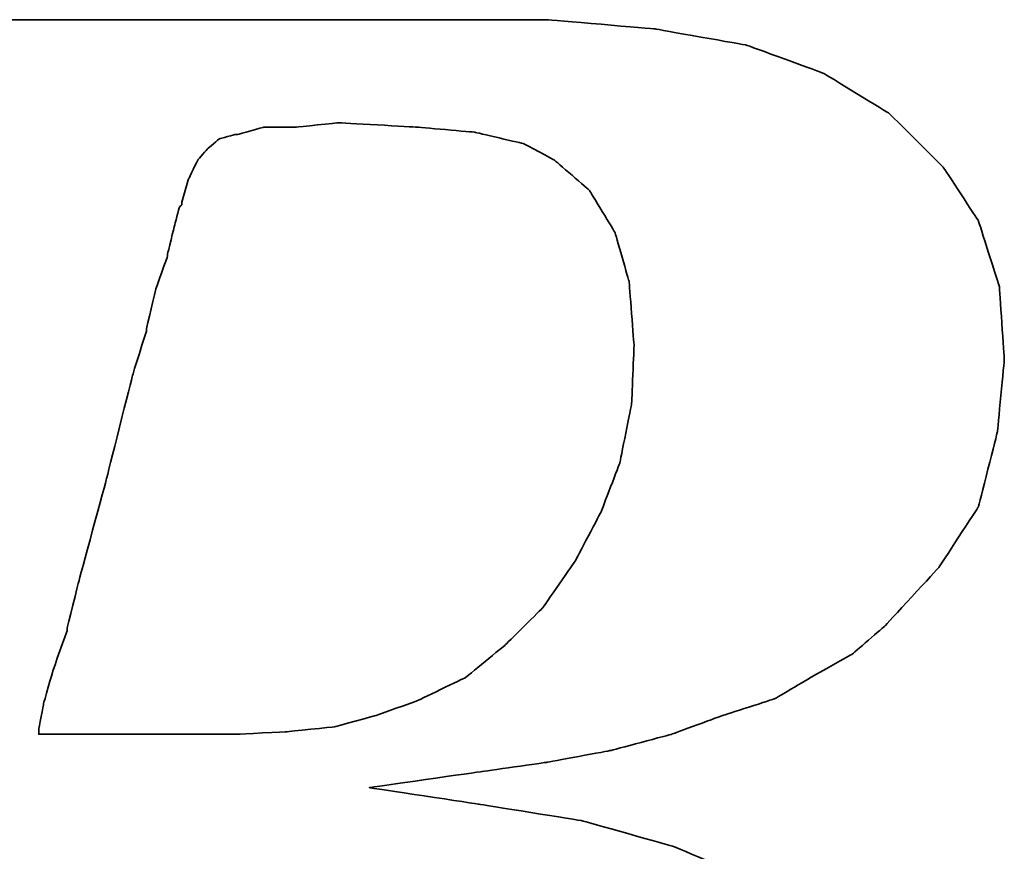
# Model space of a CAD drawing. Header units: millimetres. Extents: x 8 to 287, y -34 to 54.
# Tile 30 of 51: x 208.97 to 209.889, y -8.296 to -7.519. Entities that reach past the tile are written whole.
import ezdxf

# ---------------------------------------------------------------- set-up
doc = ezdxf.new("R2010")
doc.units = ezdxf.units.MM
doc.header["$LTSCALE"] = 0.15
doc.layers.add('DIM', color=4, linetype='CONTINUOUS')
doc.layers.add('layer 1', color=7, linetype='CONTINUOUS')

# ---------------------------------------------------------------- blocks, each defined once
blk = doc.blocks.new('TBI MOTION logo(完整正式版)')
at = {"layer": 'layer 1', "color": 22, "lineweight": 35}
for points, knots in [([(-64.65375, -6.86375), (-64.65375, -6.86375), (-64.84375, -7.29625), (-64.84375, -7.29625), (-64.84375, -7.29625), (-64.84375, -7.29625), (-64.86875, -7.34375), (-64.86875, -7.34375), (-64.86875, -7.34375), (-64.86875, -7.34375), (-64.86875, -7.36875), (-64.86875, -7.36875), (-64.86875, -7.36875), (-64.86875, -7.36875), (-65.15375, -7.65375), (-65.15375, -7.65375), (-65.15375, -7.65375), (-65.15375, -7.65375), (-65.17875, -7.65375), (-65.17875, -7.65375), (-65.17875, -7.65375), (-65.17875, -7.65375), (-65.20375, -7.67875), (-65.20375, -7.67875), (-65.20375, -7.67875), (-65.20375, -7.67875), (-65.58875, -7.87125), (-65.58875, -7.87125), (-65.58875, -7.87125), (-65.58875, -7.87125), (-65.63375, -7.87125), (-65.63375, -7.87125), (-65.63375, -7.87125), (-65.63375, -7.87125), (-65.65875, -7.89375), (-65.65875, -7.89375), (-65.65875, -7.89375), (-65.65875, -7.89375), (-66.09375, -7.94375), (-66.09375, -7.94375), (-66.09375, -7.94375), (-66.09375, -7.94375), (-66.11375, -7.94375), (-66.11375, -7.94375), (-66.11375, -7.94375), (-66.11375, -7.94375), (-66.16375, -7.94375), (-66.16375, -7.94375), (-66.16375, -7.94375), (-66.16375, -7.94375), (-66.30875, -7.94375), (-66.30875, -7.94375), (-66.30875, -7.94375), (-66.30875, -7.94375), (-66.69375, -7.94375), (-66.69375, -7.94375), (-66.69375, -7.94375), (-66.69375, -7.94375), (-67.07375, -7.94375), (-67.07375, -7.94375), (-67.07375, -7.94375), (-67.07375, -7.94375), (-67.12375, -7.94375), (-67.12375, -7.94375), (-67.12375, -7.94375), (-67.12375, -7.94375), (-67.12375, -7.96625), (-67.12375, -7.96625), (-67.12375, -7.96625), (-67.12375, -7.96625), (-67.14875, -7.99125), (-67.14875, -7.99125), (-67.14875, -7.99125), (-67.14875, -7.99125), (-67.24375, -8.34875), (-67.24375, -8.34875), (-67.24375, -8.34875), (-67.24375, -8.34875), (-67.31375, -8.68625), (-67.31375, -8.68625), (-67.31375, -8.68625), (-67.31375, -8.68625), (-67.26875, -8.68625), (-67.26875, -8.68625), (-67.26875, -8.68625), (-67.26875, -8.68625), (-67.07375, -8.68625), (-67.07375, -8.68625), (-67.07375, -8.68625), (-67.07375, -8.68625), (-66.54875, -8.68625), (-66.54875, -8.68625), (-66.54875, -8.68625), (-66.54875, -8.68625), (-65.82625, -8.68625), (-65.82625, -8.68625), (-65.82625, -8.68625), (-65.82625, -8.68625), (-65.01375, -8.68625), (-65.01375, -8.68625), (-65.01375, -8.68625), (-65.01375, -8.68625), (-64.05375, -8.68625), (-64.05375, -8.68625), (-64.05375, -8.68625), (-64.05375, -8.68625), (-62.08375, -8.68625), (-62.08375, -8.68625), (-62.08375, -8.68625), (-62.08375, -8.68625), (-60.06875, -8.68625), (-60.06875, -8.68625), (-60.06875, -8.68625), (-60.06875, -8.68625), (-59.10875, -8.68625), (-59.10875, -8.68625), (-59.10875, -8.68625), (-59.10875, -8.68625), (-58.29375, -8.68625), (-58.29375, -8.68625), (-58.29375, -8.68625), (-58.29375, -8.68625), (-57.57375, -8.68625), (-57.57375, -8.68625), (-57.57375, -8.68625), (-57.57375, -8.68625), (-57.04875, -8.68625), (-57.04875, -8.68625), (-57.04875, -8.68625), (-57.04875, -8.68625), (-56.85375, -8.68625), (-56.85375, -8.68625), (-56.85375, -8.68625), (-56.85375, -8.68625), (-56.70875, -8.68625), (-56.70875, -8.68625), (-56.70875, -8.68625), (-56.70875, -8.68625), (-56.61375, -8.68625), (-56.61375, -8.68625), (-56.61375, -8.68625), (-56.61375, -8.68625), (-56.56875, -8.68625), (-56.56875, -8.68625), (-56.56875, -8.68625), (-56.56875, -8.68625), (-55.65375, -8.63875), (-55.65375, -8.63875), (-55.65375, -8.63875), (-55.65375, -8.63875), (-54.76875, -8.51875), (-54.76875, -8.51875), (-54.76875, -8.51875), (-54.76875, -8.51875), (-53.90375, -8.30375), (-53.90375, -8.30375), (-53.90375, -8.30375), (-53.90375, -8.30375), (-53.08875, -8.03875), (-53.08875, -8.03875), (-53.08875, -8.03875), (-53.08875, -8.03875), (-52.34375, -7.65375), (-52.34375, -7.65375), (-52.34375, -7.65375), (-52.34375, -7.65375), (-51.69875, -7.29625), (-51.69875, -7.29625), (-51.69875, -7.29625), (-51.69875, -7.29625), (-51.21875, -6.91125), (-51.21875, -6.91125), (-51.21875, -6.91125), (-51.21875, -6.91125), (-50.83375, -6.50375), (-50.83375, -6.50375), (-50.83375, -6.50375), (-50.83375, -6.50375), (-50.44875, -5.94875), (-50.44875, -5.94875), (-50.44875, -5.94875), (-50.44875, -5.94875), (-50.13875, -5.30375), (-50.13875, -5.30375), (-50.13875, -5.30375), (-50.13875, -5.30375), (-49.99375, -4.65375), (-49.99375, -4.65375), (-49.99375, -4.65375), (-49.99375, -4.65375), (-49.92375, -3.98375), (-49.92375, -3.98375), (-49.92375, -3.98375), (-49.92375, -3.98375), (-49.99375, -3.19374), (-49.99375, -3.19374), (-49.99375, -3.19374), (-49.99375, -3.19374), (-50.23374, -2.44874), (-50.23374, -2.44874), (-50.23374, -2.44874), (-50.23374, -2.44874), (-50.59375, -1.87374), (-50.59375, -1.87374), (-50.59375, -1.87374), (-50.59375, -1.87374), (-51.09875, -1.31874), (-51.09875, -1.31874), (-51.09875, -1.31874), (-51.09875, -1.31874), (-51.74375, -0.81875), (-51.74375, -0.81875), (-51.74375, -0.81875), (-51.74375, -0.81875), (-52.53875, -0.48125), (-52.53875, -0.48125), (-52.53875, -0.48125), (-52.53875, -0.48125), (-53.47375, -0.21875), (-53.47375, -0.21875), (-53.47375, -0.21875), (-53.47375, -0.21875), (-54.52875, -0.04874), (-54.52875, -0.04874), (-54.52875, -0.04874), (-54.52875, -0.04874), (-55.65375, 0.12125), (-55.65375, 0.12125), (-55.65375, 0.12125), (-55.65375, 0.12125), (-54.50375, 0.28624), (-54.50375, 0.28624), (-54.50375, 0.28624), (-54.50375, 0.28624), (-53.83375, 0.38124), (-53.83375, 0.38124), (-53.83375, 0.38124), (-53.83375, 0.38124), (-53.18375, 0.50125), (-53.18375, 0.50125), (-53.18375, 0.50125), (-53.18375, 0.50125), (-52.55875, 0.66874), (-52.55875, 0.66874), (-52.55875, 0.66874), (-52.55875, 0.66874), (-52.03375, 0.86124), (-52.03375, 0.86124), (-52.03375, 0.86124), (-52.03375, 0.86124), (-51.50374, 1.03124), (-51.50374, 1.03124), (-51.50374, 1.03124), (-51.50374, 1.03124), (-51.09875, 1.27125), (-51.09875, 1.27125), (-51.09875, 1.27125), (-51.09875, 1.27125), (-50.71375, 1.48624), (-50.71375, 1.48624), (-50.71375, 1.48624), (-50.71375, 1.48624), (-50.37625, 1.77625), (-50.37625, 1.77625), (-50.37625, 1.77625), (-50.37625, 1.77625), (-49.82375, 2.37625), (-49.82375, 2.37625), (-49.82375, 2.37625), (-49.82375, 2.37625), (-49.41875, 2.99625), (-49.41875, 2.99625), (-49.41875, 2.99625), (-49.41875, 2.99625), (-49.22375, 3.76625), (-49.22375, 3.76625), (-49.22375, 3.76625), (-49.22375, 3.76625), (-49.15375, 4.50874), (-49.15375, 4.50874), (-49.15375, 4.50874), (-49.15375, 4.50874), (-49.20375, 5.25125), (-49.20375, 5.25125), (-49.20375, 5.25125), (-49.20375, 5.25125), (-49.41875, 5.92625), (-49.41875, 5.92625), (-49.41875, 5.92625), (-49.41875, 5.92625), (-49.77875, 6.47625), (-49.77875, 6.47625), (-49.77875, 6.47625), (-49.77875, 6.47625), (-50.33125, 7.02624), (-50.33125, 7.02624), (-50.33125, 7.02624), (-50.33125, 7.02624), (-51.00125, 7.43625), (-51.00125, 7.43625), (-51.00125, 7.43625), (-51.00125, 7.43625), (-51.79375, 7.72625), (-51.79375, 7.72625), (-51.79375, 7.72625), (-51.79375, 7.72625), (-52.72875, 7.89124), (-52.72875, 7.89124), (-52.72875, 7.89124), (-52.72875, 7.89124), (-53.83375, 7.98625), (-53.83375, 7.98625), (-53.83375, 7.98625), (-53.83375, 7.98625), (-53.92875, 7.98625), (-53.92875, 7.98625), (-53.92875, 7.98625), (-53.92875, 7.98625), (-54.26375, 7.98625), (-54.26375, 7.98625), (-54.26375, 7.98625), (-54.26375, 7.98625), (-54.74375, 7.98625), (-54.74375, 7.98625), (-54.74375, 7.98625), (-54.74375, 7.98625), (-55.36875, 7.98625), (-55.36875, 7.98625), (-55.36875, 7.98625), (-55.36875, 7.98625), (-56.13375, 7.98625), (-56.13375, 7.98625), (-56.13375, 7.98625), (-56.13375, 7.98625), (-56.94875, 7.98625), (-56.94875, 7.98625), (-56.94875, 7.98625), (-56.94875, 7.98625), (-58.77625, 7.98625), (-58.77625, 7.98625), (-58.77625, 7.98625), (-58.77625, 7.98625), (-60.59875, 7.98625), (-60.59875, 7.98625), (-60.59875, 7.98625), (-60.59875, 7.98625), (-61.41375, 7.98625), (-61.41375, 7.98625), (-61.41375, 7.98625), (-61.41375, 7.98625), (-62.17875, 7.98625), (-62.17875, 7.98625), (-62.17875, 7.98625), (-62.17875, 7.98625), (-62.80375, 7.98625), (-62.80375, 7.98625), (-62.80375, 7.98625), (-62.80375, 7.98625), (-63.30625, 7.98625), (-63.30625, 7.98625), (-63.30625, 7.98625), (-63.30625, 7.98625), (-63.57375, 7.98625), (-63.57375, 7.98625), (-63.57375, 7.98625), (-63.57375, 7.98625), (-63.57375, 7.96375), (-63.57375, 7.96375), (-63.57375, 7.96375), (-63.57375, 7.96375), (-63.59875, 7.94125), (-63.59875, 7.94125), (-63.59875, 7.94125), (-63.59875, 7.94125), (-63.69375, 7.55625), (-63.69375, 7.55625), (-63.69375, 7.55625), (-63.69375, 7.55625), (-63.76375, 7.24624), (-63.76375, 7.24624), (-63.76375, 7.24624), (-63.76375, 7.24624), (-63.23875, 7.24624), (-63.23875, 7.24624), (-63.23875, 7.24624), (-63.23875, 7.24624), (-62.75875, 7.24624), (-62.75875, 7.24624), (-62.75875, 7.24624), (-62.75875, 7.24624), (-62.61125, 7.24624), (-62.61125, 7.24624), (-62.61125, 7.24624), (-62.61125, 7.24624), (-62.56625, 7.24624), (-62.56625, 7.24624), (-62.56625, 7.24624), (-62.56625, 7.24624), (-62.22875, 7.24624), (-62.22875, 7.24624), (-62.22875, 7.24624), (-62.22875, 7.24624), (-62.20375, 7.24624), (-62.20375, 7.24624), (-62.20375, 7.24624), (-62.20375, 7.24624), (-62.17875, 7.21875), (-62.17875, 7.21875), (-62.17875, 7.21875), (-62.17875, 7.21875), (-61.96375, 7.17125), (-61.96375, 7.17125), (-61.96375, 7.17125), (-61.96375, 7.17125), (-61.72375, 7.12624), (-61.72375, 7.12624), (-61.72375, 7.12624), (-61.72375, 7.12624), (-61.70375, 7.12624), (-61.70375, 7.12624), (-61.70375, 7.12624), (-61.70375, 7.12624), (-61.55875, 7.07624), (-61.55875, 7.07624), (-61.55875, 7.07624), (-61.55875, 7.07624), (-61.50875, 7.07624), (-61.50875, 7.07624), (-61.50875, 7.07624), (-61.50875, 7.07624), (-61.48375, 7.02624), (-61.48375, 7.02624), (-61.48375, 7.02624), (-61.48375, 7.02624), (-61.31875, 6.83375), (-61.31875, 6.83375), (-61.31875, 6.83375), (-61.31875, 6.83375), (-61.29375, 6.81125), (-61.29375, 6.81125), (-61.29375, 6.81125), (-61.29375, 6.81125), (-61.29375, 6.78625), (-61.29375, 6.78625), (-61.29375, 6.78625), (-61.29375, 6.78625), (-61.19875, 6.50124), (-61.19875, 6.50124), (-61.19875, 6.50124), (-61.19875, 6.50124), (-61.17375, 6.45124), (-61.17375, 6.45124), (-61.17375, 6.45124), (-61.17375, 6.45124), (-61.19875, 6.40625), (-61.19875, 6.40625), (-61.19875, 6.40625), (-61.19875, 6.40625), (-61.26875, 5.99624), (-61.26875, 5.99624), (-61.26875, 5.99624), (-61.26875, 5.99624), (-61.26875, 5.85125), (-61.26875, 5.85125), (-61.26875, 5.85125), (-61.26875, 5.85125), (-61.26875, 5.82625), (-61.26875, 5.82625), (-61.26875, 5.82625), (-61.26875, 5.82625), (-61.29375, 5.80625), (-61.29375, 5.80625), (-61.29375, 5.80625), (-61.29375, 5.80625), (-61.34125, 5.66125), (-61.34125, 5.66125), (-61.34125, 5.66125), (-61.34125, 5.66125), (-61.41375, 5.44625), (-61.41375, 5.44625), (-61.41375, 5.44625), (-61.41375, 5.44625), (-61.48375, 5.15625), (-61.48375, 5.15625), (-61.48375, 5.15625), (-61.48375, 5.15625), (-61.58375, 4.82124), (-61.58375, 4.82124), (-61.58375, 4.82124), (-61.58375, 4.82124), (-61.79875, 4.00375), (-61.79875, 4.00375), (-61.79875, 4.00375), (-61.79875, 4.00375), (-62.05875, 2.99625), (-62.05875, 2.99625), (-62.05875, 2.99625), (-62.05875, 2.99625), (-62.34875, 1.91625), (-62.34875, 1.91625), (-62.34875, 1.91625), (-62.34875, 1.91625), (-62.97375, -0.41124), (-62.97375, -0.41124), (-62.97375, -0.41124), (-62.97375, -0.41124), (-63.59875, -2.75875), (-63.59875, -2.75875), (-63.59875, -2.75875), (-63.59875, -2.75875), (-63.88375, -3.86374), (-63.88375, -3.86374), (-63.88375, -3.86374), (-63.88375, -3.86374), (-64.14875, -4.82374), (-64.14875, -4.82374), (-64.14875, -4.82374), (-64.14875, -4.82374), (-64.36375, -5.64125), (-64.36375, -5.64125), (-64.36375, -5.64125), (-64.36375, -5.64125), (-64.43625, -5.97625), (-64.43625, -5.97625), (-64.43625, -5.97625), (-64.43625, -5.97625), (-64.50875, -6.28625), (-64.50875, -6.28625), (-64.50875, -6.28625), (-64.50875, -6.28625), (-64.50875, -6.30875), (-64.50875, -6.30875), (-64.50875, -6.30875), (-64.50875, -6.30875), (-64.57875, -6.50375), (-64.57875, -6.50375), (-64.57875, -6.50375), (-64.57875, -6.50375), (-64.62875, -6.69625), (-64.62875, -6.69625), (-64.62875, -6.69625), (-64.62875, -6.69625), (-64.62875, -6.76875), (-64.62875, -6.76875), (-64.62875, -6.76875), (-64.62875, -6.76875), (-64.62875, -6.81375), (-64.62875, -6.81375), (-64.62875, -6.81375), (-64.62875, -6.81375), (-64.62875, -6.83875), (-64.62875, -6.83875), (-64.62875, -6.83875), (-64.62875, -6.83875), (-64.65375, -6.86375), (-64.65375, -6.86375)], [0, 0, 0, 0, 0.00719424, 0.00719424, 0.00719424, 0.00719425, 0.01438849, 0.01438849, 0.01438849, 0.0143885, 0.02158273, 0.02158273, 0.02158273, 0.02158274, 0.02877698, 0.02877698, 0.02877698, 0.02877699, 0.03597122, 0.03597122, 0.03597122, 0.03597123, 0.04316547, 0.04316547, 0.04316547, 0.04316548, 0.05035971, 0.05035971, 0.05035971, 0.05035972, 0.05755396, 0.05755396, 0.05755396, 0.05755397, 0.0647482, 0.0647482, 0.0647482, 0.06474821, 0.07194245, 0.07194245, 0.07194245, 0.07194246, 0.07913669, 0.07913669, 0.07913669, 0.0791367, 0.08633094, 0.08633094, 0.08633094, 0.08633095, 0.09352518, 0.09352518, 0.09352518, 0.09352519, 0.10071942, 0.10071942, 0.10071942, 0.10071943, 0.10791367, 0.10791367, 0.10791367, 0.10791368, 0.11510791, 0.11510791, 0.11510791, 0.11510792, 0.12230216, 0.12230216, 0.12230216, 0.12230217, 0.1294964, 0.1294964, 0.1294964, 0.12949641, 0.13669065, 0.13669065, 0.13669065, 0.13669066, 0.14388489, 0.14388489, 0.14388489, 0.1438849, 0.15107914, 0.15107914, 0.15107914, 0.15107915, 0.15827338, 0.15827338, 0.15827338, 0.15827339, 0.16546763, 0.16546763, 0.16546763, 0.16546764, 0.17266187, 0.17266187, 0.17266187, 0.17266188, 0.17985612, 0.17985612, 0.17985612, 0.17985613, 0.18705036, 0.18705036, 0.18705036, 0.18705037, 0.1942446, 0.1942446, 0.1942446, 0.19424461, 0.20143885, 0.20143885, 0.20143885, 0.20143886, 0.20863309, 0.20863309, 0.20863309, 0.2086331, 0.21582734, 0.21582734, 0.21582734, 0.21582735, 0.22302158, 0.22302158, 0.22302158, 0.22302159, 0.23021583, 0.23021583, 0.23021583, 0.23021584, 0.23741007, 0.23741007, 0.23741007, 0.23741008, 0.24460432, 0.24460432, 0.24460432, 0.24460433, 0.25179856, 0.25179856, 0.25179856, 0.25179857, 0.25899281, 0.25899281, 0.25899281, 0.25899282, 0.26618705, 0.26618705, 0.26618705, 0.26618706, 0.27338129, 0.27338129, 0.27338129, 0.2733813, 0.28057554, 0.28057554, 0.28057554, 0.28057555, 0.28776978, 0.28776978, 0.28776978, 0.28776979, 0.29496403, 0.29496403, 0.29496403, 0.29496404, 0.30215827, 0.30215827, 0.30215827, 0.30215828, 0.30935252, 0.30935252, 0.30935252, 0.30935253, 0.31654676, 0.31654676, 0.31654676, 0.31654677, 0.32374101, 0.32374101, 0.32374101, 0.32374102, 0.33093525, 0.33093525, 0.33093525, 0.33093526, 0.3381295, 0.3381295, 0.3381295, 0.33812951, 0.34532374, 0.34532374, 0.34532374, 0.34532375, 0.35251799, 0.35251799, 0.35251799, 0.352518, 0.35971223, 0.35971223, 0.35971223, 0.35971224, 0.36690647, 0.36690647, 0.36690647, 0.36690648, 0.37410072, 0.37410072, 0.37410072, 0.37410073, 0.38129496, 0.38129496, 0.38129496, 0.38129497, 0.38848921, 0.38848921, 0.38848921, 0.38848922, 0.39568345, 0.39568345, 0.39568345, 0.39568346, 0.4028777, 0.4028777, 0.4028777, 0.40287771, 0.41007194, 0.41007194, 0.41007194, 0.41007195, 0.41726619, 0.41726619, 0.41726619, 0.4172662, 0.42446043, 0.42446043, 0.42446043, 0.42446044, 0.43165468, 0.43165468, 0.43165468, 0.43165469, 0.43884892, 0.43884892, 0.43884892, 0.43884893, 0.44604317, 0.44604317, 0.44604317, 0.44604318, 0.45323741, 0.45323741, 0.45323741, 0.45323742, 0.46043165, 0.46043165, 0.46043165, 0.46043166, 0.4676259, 0.4676259, 0.4676259, 0.46762591, 0.47482014, 0.47482014, 0.47482014, 0.47482015, 0.48201439, 0.48201439, 0.48201439, 0.4820144, 0.48920863, 0.48920863, 0.48920863, 0.48920864, 0.49640288, 0.49640288, 0.49640288, 0.49640289, 0.50359712, 0.50359712, 0.50359712, 0.50359713, 0.51079137, 0.51079137, 0.51079137, 0.51079138, 0.51798561, 0.51798561, 0.51798561, 0.51798562, 0.52517986, 0.52517986, 0.52517986, 0.52517987, 0.5323741, 0.5323741, 0.5323741, 0.53237411, 0.53956835, 0.53956835, 0.53956835, 0.53956836, 0.54676259, 0.54676259, 0.54676259, 0.5467626, 0.55395683, 0.55395683, 0.55395683, 0.55395684, 0.56115108, 0.56115108, 0.56115108, 0.56115109, 0.56834532, 0.56834532, 0.56834532, 0.56834533, 0.57553957, 0.57553957, 0.57553957, 0.57553958, 0.58273381, 0.58273381, 0.58273381, 0.58273382, 0.58992806, 0.58992806, 0.58992806, 0.58992807, 0.5971223, 0.5971223, 0.5971223, 0.59712231, 0.60431655, 0.60431655, 0.60431655, 0.60431656, 0.61151079, 0.61151079, 0.61151079, 0.6115108, 0.61870504, 0.61870504, 0.61870504, 0.61870505, 0.62589928, 0.62589928, 0.62589928, 0.62589929, 0.63309353, 0.63309353, 0.63309353, 0.63309354, 0.64028777, 0.64028777, 0.64028777, 0.64028778, 0.64748201, 0.64748201, 0.64748201, 0.64748202, 0.65467626, 0.65467626, 0.65467626, 0.65467627, 0.6618705, 0.6618705, 0.6618705, 0.66187051, 0.66906475, 0.66906475, 0.66906475, 0.66906476, 0.67625899, 0.67625899, 0.67625899, 0.676259, 0.68345324, 0.68345324, 0.68345324, 0.68345325, 0.69064748, 0.69064748, 0.69064748, 0.69064749, 0.69784173, 0.69784173, 0.69784173, 0.69784174, 0.70503597, 0.70503597, 0.70503597, 0.70503598, 0.71223022, 0.71223022, 0.71223022, 0.71223023, 0.71942446, 0.71942446, 0.71942446, 0.71942447, 0.72661871, 0.72661871, 0.72661871, 0.72661872, 0.73381295, 0.73381295, 0.73381295, 0.73381296, 0.74100719, 0.74100719, 0.74100719, 0.7410072, 0.74820144, 0.74820144, 0.74820144, 0.74820145, 0.75539568, 0.75539568, 0.75539568, 0.75539569, 0.76258993, 0.76258993, 0.76258993, 0.76258994, 0.76978417, 0.76978417, 0.76978417, 0.76978418, 0.77697842, 0.77697842, 0.77697842, 0.77697843, 0.78417266, 0.78417266, 0.78417266, 0.78417267, 0.79136691, 0.79136691, 0.79136691, 0.79136692, 0.79856115, 0.79856115, 0.79856115, 0.79856116, 0.8057554, 0.8057554, 0.8057554, 0.80575541, 0.81294964, 0.81294964, 0.81294964, 0.81294965, 0.82014388, 0.82014388, 0.82014388, 0.82014389, 0.82733813, 0.82733813, 0.82733813, 0.82733814, 0.83453237, 0.83453237, 0.83453237, 0.83453238, 0.84172662, 0.84172662, 0.84172662, 0.84172663, 0.84892086, 0.84892086, 0.84892086, 0.84892087, 0.85611511, 0.85611511, 0.85611511, 0.85611512, 0.86330935, 0.86330935, 0.86330935, 0.86330936, 0.8705036, 0.8705036, 0.8705036, 0.87050361, 0.87769784, 0.87769784, 0.87769784, 0.87769785, 0.88489209, 0.88489209, 0.88489209, 0.8848921, 0.89208633, 0.89208633, 0.89208633, 0.89208634, 0.89928058, 0.89928058, 0.89928058, 0.89928059, 0.90647482, 0.90647482, 0.90647482, 0.90647483, 0.91366906, 0.91366906, 0.91366906, 0.91366907, 0.92086331, 0.92086331, 0.92086331, 0.92086332, 0.92805755, 0.92805755, 0.92805755, 0.92805756, 0.9352518, 0.9352518, 0.9352518, 0.93525181, 0.94244604, 0.94244604, 0.94244604, 0.94244605, 0.94964029, 0.94964029, 0.94964029, 0.9496403, 0.95683453, 0.95683453, 0.95683453, 0.95683454, 0.96402878, 0.96402878, 0.96402878, 0.96402879, 0.97122302, 0.97122302, 0.97122302, 0.97122303, 0.97841727, 0.97841727, 0.97841727, 0.97841728, 0.98561151, 0.98561151, 0.98561151, 0.98561152, 0.99280576, 0.99280576, 0.99280576, 0.99280577, 1, 1, 1, 1]), ([(-57.50375, 6.35625), (-57.50375, 6.35625), (-57.57375, 6.11625), (-57.57375, 6.11625), (-57.57375, 6.11625), (-57.57375, 6.11625), (-57.57375, 6.09125), (-57.57375, 6.09125), (-57.57375, 6.09125), (-57.57375, 6.09125), (-57.59875, 6.06625), (-57.59875, 6.06625), (-57.59875, 6.06625), (-57.59875, 6.06625), (-57.64875, 5.87625), (-57.64875, 5.87625), (-57.64875, 5.87625), (-57.64875, 5.87625), (-57.71875, 5.58875), (-57.71875, 5.58875), (-57.71875, 5.58875), (-57.71875, 5.58875), (-57.71875, 5.56625), (-57.71875, 5.56625), (-57.71875, 5.56625), (-57.71875, 5.56625), (-57.83875, 5.23125), (-57.83875, 5.23125), (-57.83875, 5.23125), (-57.83875, 5.23125), (-57.93625, 4.82124), (-57.93625, 4.82124), (-57.93625, 4.82124), (-57.93625, 4.82124), (-57.93625, 4.79624), (-57.93625, 4.79624), (-57.93625, 4.79624), (-57.93625, 4.79624), (-58.07875, 4.34125), (-58.07875, 4.34125), (-58.07875, 4.34125), (-58.07875, 4.34125), (-58.34375, 3.28625), (-58.34375, 3.28625), (-58.34375, 3.28625), (-58.34375, 3.28625), (-58.62875, 2.23124), (-58.62875, 2.23124), (-58.62875, 2.23124), (-58.62875, 2.23124), (-58.74875, 1.75125), (-58.74875, 1.75125), (-58.74875, 1.75125), (-58.74875, 1.75125), (-58.74875, 1.72625), (-58.74875, 1.72625), (-58.74875, 1.72625), (-58.74875, 1.72625), (-58.89375, 1.31625), (-58.89375, 1.31625), (-58.89375, 1.31625), (-58.89375, 1.31625), (-58.98875, 0.98124), (-58.98875, 0.98124), (-58.98875, 0.98124), (-58.98875, 0.98124), (-59.03875, 0.71625), (-59.03875, 0.71625), (-59.03875, 0.71625), (-59.03875, 0.71625), (-59.03875, 0.66874), (-59.03875, 0.66874), (-59.03875, 0.66874), (-59.03875, 0.66874), (-58.91875, 0.66874), (-58.91875, 0.66874), (-58.91875, 0.66874), (-58.91875, 0.66874), (-58.53375, 0.66874), (-58.53375, 0.66874), (-58.53375, 0.66874), (-58.53375, 0.66874), (-58.10375, 0.66874), (-58.10375, 0.66874), (-58.10375, 0.66874), (-58.10375, 0.66874), (-57.66875, 0.66874), (-57.66875, 0.66874), (-57.66875, 0.66874), (-57.66875, 0.66874), (-57.33375, 0.66874), (-57.33375, 0.66874), (-57.33375, 0.66874), (-57.33375, 0.66874), (-57.09375, 0.66874), (-57.09375, 0.66874), (-57.09375, 0.66874), (-57.09375, 0.66874), (-56.99875, 0.66874), (-56.99875, 0.66874), (-56.99875, 0.66874), (-56.99875, 0.66874), (-56.49375, 0.69374), (-56.49375, 0.69374), (-56.49375, 0.69374), (-56.49375, 0.69374), (-56.01375, 0.74374), (-56.01375, 0.74374), (-56.01375, 0.74374), (-56.01375, 0.74374), (-55.58375, 0.86124), (-55.58375, 0.86124), (-55.58375, 0.86124), (-55.58375, 0.86124), (-55.17375, 1.00624), (-55.17375, 1.00624), (-55.17375, 1.00624), (-55.17375, 1.00624), (-54.67375, 1.24625), (-54.67375, 1.24625), (-54.67375, 1.24625), (-54.67375, 1.24625), (-54.26375, 1.58124), (-54.26375, 1.58124), (-54.26375, 1.58124), (-54.26375, 1.58124), (-53.87875, 1.96374), (-53.87875, 1.96374), (-53.87875, 1.96374), (-53.87875, 1.96374), (-53.54375, 2.44625), (-53.54375, 2.44625), (-53.54375, 2.44625), (-53.54375, 2.44625), (-53.27875, 2.95125), (-53.27875, 2.95125), (-53.27875, 2.95125), (-53.27875, 2.95125), (-53.08875, 3.45124), (-53.08875, 3.45124), (-53.08875, 3.45124), (-53.08875, 3.45124), (-52.96875, 4.05124), (-52.96875, 4.05124), (-52.96875, 4.05124), (-52.96875, 4.05124), (-52.94375, 4.65125), (-52.94375, 4.65125), (-52.94375, 4.65125), (-52.94375, 4.65125), (-52.99375, 5.30125), (-52.99375, 5.30125), (-52.99375, 5.30125), (-52.99375, 5.30125), (-53.13875, 5.80625), (-53.13875, 5.80625), (-53.13875, 5.80625), (-53.13875, 5.80625), (-53.39875, 6.23625), (-53.39875, 6.23625), (-53.39875, 6.23625), (-53.39875, 6.23625), (-53.75875, 6.54875), (-53.75875, 6.54875), (-53.75875, 6.54875), (-53.75875, 6.54875), (-54.07375, 6.71625), (-54.07375, 6.71625), (-54.07375, 6.71625), (-54.07375, 6.71625), (-54.57375, 6.83375), (-54.57375, 6.83375), (-54.57375, 6.83375), (-54.57375, 6.83375), (-55.17375, 6.88625), (-55.17375, 6.88625), (-55.17375, 6.88625), (-55.17375, 6.88625), (-55.96875, 6.93125), (-55.96875, 6.93125), (-55.96875, 6.93125), (-55.96875, 6.93125), (-56.39875, 6.88625), (-56.39875, 6.88625), (-56.39875, 6.88625), (-56.39875, 6.88625), (-56.42125, 6.88625), (-56.42125, 6.88625), (-56.42125, 6.88625), (-56.42125, 6.88625), (-56.73375, 6.88625), (-56.73375, 6.88625), (-56.73375, 6.88625), (-56.73375, 6.88625), (-56.99875, 6.81125), (-56.99875, 6.81125), (-56.99875, 6.81125), (-56.99875, 6.81125), (-57.02375, 6.81125), (-57.02375, 6.81125), (-57.02375, 6.81125), (-57.02375, 6.81125), (-57.18875, 6.76625), (-57.18875, 6.76625), (-57.18875, 6.76625), (-57.18875, 6.76625), (-57.30875, 6.66625), (-57.30875, 6.66625), (-57.30875, 6.66625), (-57.30875, 6.66625), (-57.40875, 6.54875), (-57.40875, 6.54875), (-57.40875, 6.54875), (-57.40875, 6.54875), (-57.50375, 6.35625), (-57.50375, 6.35625)], [0, 0, 0, 0, 0.01851852, 0.01851852, 0.01851852, 0.01851853, 0.03703704, 0.03703704, 0.03703704, 0.03703705, 0.05555556, 0.05555556, 0.05555556, 0.05555557, 0.07407407, 0.07407407, 0.07407407, 0.07407408, 0.09259259, 0.09259259, 0.09259259, 0.0925926, 0.11111111, 0.11111111, 0.11111111, 0.11111112, 0.12962963, 0.12962963, 0.12962963, 0.12962964, 0.14814815, 0.14814815, 0.14814815, 0.14814816, 0.16666667, 0.16666667, 0.16666667, 0.16666668, 0.18518519, 0.18518519, 0.18518519, 0.1851852, 0.2037037, 0.2037037, 0.2037037, 0.20370371, 0.22222222, 0.22222222, 0.22222222, 0.22222223, 0.24074074, 0.24074074, 0.24074074, 0.24074075, 0.25925926, 0.25925926, 0.25925926, 0.25925927, 0.27777778, 0.27777778, 0.27777778, 0.27777779, 0.2962963, 0.2962963, 0.2962963, 0.29629631, 0.31481481, 0.31481481, 0.31481481, 0.31481482, 0.33333333, 0.33333333, 0.33333333, 0.33333334, 0.35185185, 0.35185185, 0.35185185, 0.35185186, 0.37037037, 0.37037037, 0.37037037, 0.37037038, 0.38888889, 0.38888889, 0.38888889, 0.3888889, 0.40740741, 0.40740741, 0.40740741, 0.40740742, 0.42592593, 0.42592593, 0.42592593, 0.42592594, 0.44444444, 0.44444444, 0.44444444, 0.44444445, 0.46296296, 0.46296296, 0.46296296, 0.46296297, 0.48148148, 0.48148148, 0.48148148, 0.48148149, 0.5, 0.5, 0.5, 0.50000001, 0.51851852, 0.51851852, 0.51851852, 0.51851853, 0.53703704, 0.53703704, 0.53703704, 0.53703705, 0.55555556, 0.55555556, 0.55555556, 0.55555557, 0.57407407, 0.57407407, 0.57407407, 0.57407408, 0.59259259, 0.59259259, 0.59259259, 0.5925926, 0.61111111, 0.61111111, 0.61111111, 0.61111112, 0.62962963, 0.62962963, 0.62962963, 0.62962964, 0.64814815, 0.64814815, 0.64814815, 0.64814816, 0.66666667, 0.66666667, 0.66666667, 0.66666668, 0.68518519, 0.68518519, 0.68518519, 0.6851852, 0.7037037, 0.7037037, 0.7037037, 0.70370371, 0.72222222, 0.72222222, 0.72222222, 0.72222223, 0.74074074, 0.74074074, 0.74074074, 0.74074075, 0.75925926, 0.75925926, 0.75925926, 0.75925927, 0.77777778, 0.77777778, 0.77777778, 0.77777779, 0.7962963, 0.7962963, 0.7962963, 0.79629631, 0.81481481, 0.81481481, 0.81481481, 0.81481482, 0.83333333, 0.83333333, 0.83333333, 0.83333334, 0.85185185, 0.85185185, 0.85185185, 0.85185186, 0.87037037, 0.87037037, 0.87037037, 0.87037038, 0.88888889, 0.88888889, 0.88888889, 0.8888889, 0.90740741, 0.90740741, 0.90740741, 0.90740742, 0.92592593, 0.92592593, 0.92592593, 0.92592594, 0.94444444, 0.94444444, 0.94444444, 0.94444445, 0.96296296, 0.96296296, 0.96296296, 0.96296297, 0.98148148, 0.98148148, 0.98148148, 0.98148149, 1, 1, 1, 1])]:
    blk.add_open_spline(points, degree=3, knots=knots, dxfattribs=at)

msp = doc.modelspace()

# ---------------------------------------------------------------- block references
at = {"layer": 'DIM', "color": 0, "xscale": 0.0912171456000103, "yscale": 0.0912171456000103, "zscale": 0.0912171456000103}
msp.add_blockref('TBI MOTION logo(完整正式版)', (214.3729, -8.24747), dxfattribs=at)

doc.saveas('drawing.dxf')
